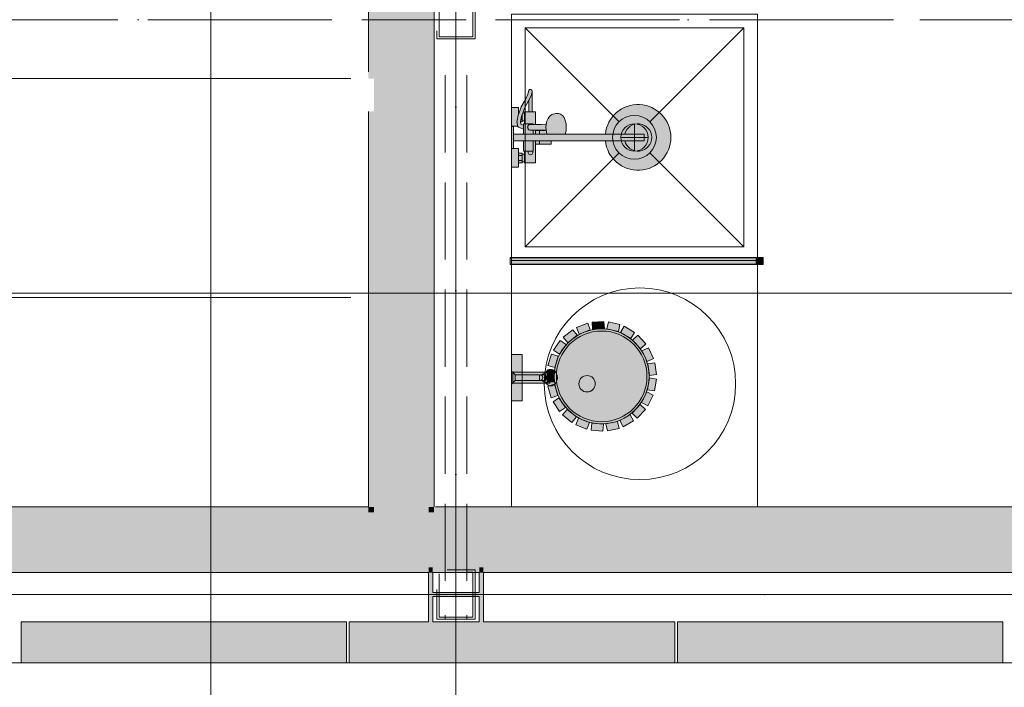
# Model space of a CAD drawing. Header units: millimetres. Extents: x -14761 to 157739, y -22400 to 107990.
# Tile 14 of 190: x 26301 to 29901, y 16561 to 19000. Entities that reach past the tile are written whole.
import ezdxf

# ---------------------------------------------------------------- set-up
doc = ezdxf.new("R2010")
doc.units = ezdxf.units.MM
doc.header["$MEASUREMENT"] = 0
doc.linetypes.add('Невидимая', pattern=[391.222223, 282.222223, -109])
doc.linetypes.add('Штрихпунктирная', pattern=[670.277762, 352.777767, -176.388884, 0, -141.111112])
for name, color, linetype in [('Интерьер - Мебель', 7, 'Continuous'), ('Интерьер - Оборудование', 7, 'Continuous'), ('Интерьер - Сантехника', 7, 'Continuous'), ('УЛИЦА_Б15_наклонный прогон', 7, 'Continuous'), ('УЛИЦА_Б6', 7, 'Continuous'), ('УЛИЦА_Конструктив бани', 7, 'Continuous'), ('УЛИЦА_Стены бани', 7, 'Continuous'), ('УЛИЦА_Стойки стропильные', 7, 'Continuous'), ('УЛИЦА_Сэндвич-панели бани', 7, 'Continuous'), ('Элемент Модели - Оси', 7, 'Continuous'), ('Элемент модели - Оси Улица Бани', 7, 'Continuous')]:
    doc.layers.add(name, color=color, linetype=linetype)

msp = doc.modelspace()

# ---------------------------------------------------------------- hatches: boundary and pattern name
at = {"layer": 'Интерьер - Оборудование', "linetype": 'Continuous', "lineweight": 0, "true_color": 0xe5e5e5}
h = msp.add_hatch(color=254, dxfattribs=at)
h.paths.add_polyline_path([(28442.5, 18557.5, 19.949874), (28442.5, 18581.5), (28296, 18581.5), (28298.8, 18593.6), (28299.8, 18606.5), (28298.8, 18619.4), (28296, 18631.5), (28291.4, 18641.9), (28285.5, 18649.8), (28278.6, 18654.8), (28271.1, 18656.5), (28260.5, 18656.5), (28257.3, 18656), (28250, 18654.3), (28247.2, 18652.9), (28240.6, 18648.1), (28238.7, 18646), (28233.3, 18638.8), (28229.1, 18629.3), (28227.8, 18624.1), (28226.2, 18617.5), (28208, 18617), (28186.9, 18616.8), (28186.9, 18662.5), (28175.4, 18662.5), (28175.4, 18738.5, 0.853753), (28162.7, 18740.5), (28158.6, 18727.7), (28150.2, 18708.5), (28135.1, 18681.8), (28128.2, 18662.5), (28124.9, 18662.5), (28124.9, 18678.5), (28098.9, 18678.5), (28098.9, 18610.5), (28122.1, 18610.5), (28122.4, 18609.9), (28123.1, 18608.9), (28124.1, 18608), (28125.1, 18607.3), (28142.9, 18600), (28142.9, 18581.5), (28106.9, 18581.5), (28106.9, 18609.5), (28098.9, 18609.5), (28098.9, 18529.5), (28106.9, 18529.5), (28106.9, 18557.5), (28142.9, 18557.5), (28142.9, 18519.5), (28146.9, 18519.5), (28146.9, 18508.5), (28138.9, 18508.5), (28138.9, 18512.5), (28124.9, 18512.5), (28124.9, 18528.5), (28098.9, 18528.5), (28098.9, 18460.5), (28124.9, 18460.5), (28124.9, 18476.5), (28138.9, 18476.5), (28138.9, 18480.5), (28146.9, 18480.5), (28146.9, 18476.5), (28186.9, 18476.5), (28186.9, 18544.5), (28243.9, 18544.5), (28243.9, 18545.1), (28243.9, 18546.7), (28243.9, 18549.2), (28243.9, 18552.4), (28243.9, 18556.4), (28243.9, 18557.5)])
h.paths.add_polyline_path([(28142.9, 18619.5), (28142.9, 18614), (28133.9, 18617.7), (28132.5, 18626.3), (28132.5, 18626.5), (28138.9, 18626.5), (28138.9, 18630.5), (28146.9, 18630.5), (28146.9, 18619.5)], flags=0)
h.paths.add_polyline_path([(28146.9, 18658.5), (28140.6, 18658.5), (28146.9, 18676.4), (28161.8, 18702.6), (28162.4, 18704), (28162.4, 18662.5), (28146.9, 18662.5)], flags=0)
at = {"layer": 'Интерьер - Оборудование', "linetype": 'Continuous', "lineweight": 0, "true_color": 0xffffff}
for points in [[(28993.9, 18130.6), (28093.9, 18130.6), (28093.9, 18130.1), (28993.9, 18130.1)], [(28993.9, 18105.6), (28993.9, 18106.1), (28093.9, 18106.1), (28093.9, 18105.6)], [(28138.9, 17607), (28138.9, 17777), (28098.9, 17777), (28098.9, 17607)], [(28098.9, 17716), (28098.9, 17668), (28112.9, 17682), (28201.9, 17682), (28201.9, 17683.4), (28203.2, 17682.6), (28204.6, 17682.1), (28205.9, 17682), (28211.1, 17682), (28212.6, 17680.2), (28214, 17679), (28215.9, 17678.2), (28224.1, 17676), (28226.1, 17671.8), (28228.9, 17667.9), (28231.8, 17665.1), (28235.7, 17662.9), (28237.9, 17662.2), (28240.4, 17662), (28248.1, 17662), (28252, 17664.1), (28255.6, 17666.7), (28258.5, 17669.5), (28261, 17672.6), (28262.9, 17675.5), (28264.3, 17678), (28265.6, 17681.3), (28266.5, 17684.7), (28267, 17687.5), (28267.3, 17689.9), (28267.3, 17692), (28267.2, 17694.7), (28266.9, 17697.2), (28266.3, 17700.2), (28265.4, 17703.1), (28264.4, 17705.6), (28263.1, 17708.2), (28261.3, 17710.9), (28259.1, 17713.8), (28256.2, 17716.7), (28252.8, 17719.3), (28250.3, 17720.9), (28248.1, 17722), (28240.4, 17722), (28238.7, 17721.9), (28236.4, 17721.3), (28233.9, 17720.2), (28231.6, 17718.6), (28229.7, 17717), (28227.8, 17714.7), (28226.2, 17712.3), (28225, 17710.1), (28224.1, 17707.9), (28215.9, 17705.8), (28214.8, 17705.4), (28213.9, 17704.9), (28213.3, 17704.4), (28212.6, 17703.8), (28212, 17703.2), (28211.6, 17702.6), (28211.1, 17702), (28205.9, 17702), (28205.2, 17701.9), (28204.3, 17701.8), (28203.6, 17701.5), (28202.9, 17701.1), (28202.4, 17700.9), (28201.9, 17700.5), (28201.9, 17702), (28112.9, 17702)], [(28238.9, 17672), (28238.9, 17712), (28103.9, 17712), (28103.9, 17672)]]:
    msp.add_hatch(color=7, dxfattribs=at).paths.add_polyline_path(points)
at = {"layer": 'Интерьер - Оборудование', "linetype": 'Continuous', "lineweight": 0, "true_color": 0x000000}
msp.add_hatch(color=18, dxfattribs=at).paths.add_polyline_path([(28093.9, 18130.1), (28093.9, 18106.1), (28993.9, 18106.1), (28993.9, 18130.1)])
at = {"layer": 'Интерьер - Оборудование', "linetype": 'Continuous', "lineweight": 0, "true_color": 0x00007f}
msp.add_hatch(color=176, dxfattribs=at).paths.add_polyline_path([(29018.9, 18130.6), (28993.9, 18130.6), (28993.9, 18105.6), (29018.9, 18105.6)])
at = {"layer": 'Интерьер - Оборудование', "linetype": 'Continuous', "lineweight": 0, "true_color": 0xf1f1f1}
for points in [[(28437.3, 17897), (28394.1, 17894.1), (28395.8, 17868), (28439, 17871)], [(28496, 17885.6), (28453.8, 17895.6), (28447.8, 17870.1), (28490, 17860.3)], [(28255.5, 17696.6, 1), (28602.3, 17696.6, 1)], [(28323, 17866.9), (28288.8, 17840.2), (28305, 17819.6), (28339, 17846.5)], [(28377.9, 17890.6), (28337.4, 17875.1), (28346.8, 17850.6), (28387.2, 17866.3)], [(28548.7, 17857.4), (28511.4, 17879.4), (28498.1, 17856.8), (28535.5, 17835)], [(28277.5, 17828.2), (28252.7, 17792.6), (28274.3, 17777.6), (28298.8, 17813.3)], [(28590.8, 17814.9), (28561.6, 17847), (28542.3, 17829.3), (28571.6, 17797.4)], [(28618.5, 17761.9), (28600, 17801.1), (28576.3, 17790), (28595, 17750.9)], [(28245.4, 17777.7), (28232.3, 17736.4), (28257.2, 17728.4), (28270.2, 17769.8)], [(28229.7, 17720), (28229.3, 17676.7), (28255.5, 17676.4), (28255.7, 17719.8)], [(28629.3, 17703.1), (28623.2, 17746.1), (28597.3, 17742.4), (28603.6, 17699.5)], [(28622.3, 17643.8), (28629.2, 17686.6), (28603.3, 17690.7), (28596.7, 17647.9)], [(28231.6, 17660.3), (28244, 17618.7), (28269.1, 17626.2), (28256.5, 17667.7)], [(28251.1, 17603.7), (28275.2, 17567.7), (28297, 17582.3), (28272.7, 17618.2)], [(28598.2, 17589.1), (28617.3, 17628), (28593.8, 17639.5), (28574.8, 17600.6)], [(28286.4, 17555.5), (28320, 17528.1), (28336.5, 17548.5), (28302.8, 17575.6)], [(28559, 17543.9), (28588.7, 17575.5), (28569.7, 17593.4), (28540.1, 17561.8)], [(28334.3, 17519.7), (28374.5, 17503.5), (28384.3, 17527.8), (28344, 17543.8)], [(28450.4, 17497.2), (28492.7, 17506.5), (28487.1, 17532), (28444.8, 17522.6)], [(28508.2, 17512.4), (28545.9, 17533.7), (28533, 17556.5), (28495.4, 17535)], [(28390.6, 17499.7), (28433.8, 17496.1), (28436, 17522.2), (28392.8, 17525.6)]]:
    msp.add_hatch(color=7, dxfattribs=at).paths.add_polyline_path(points)
at = {"layer": 'УЛИЦА_Конструктив бани', "linetype": 'Continuous', "lineweight": 0, "true_color": 0x424b4b}
for points in [[(27796.4, 16979.5), (27811.4, 16979.5), (27811.4, 16999.5), (27796.4, 16999.5)], [(27981.4, 16999.5), (27981.4, 16979.5), (27996.4, 16979.5), (27996.4, 16999.5)], [(27796.4, 16799.5), (27811.4, 16799.5), (27811.4, 16891.9), (27981.4, 16891.9), (27981.4, 16799.5), (27996.4, 16799.5), (27996.4, 16979.5), (27981.4, 16979.5), (27981.4, 16907.2), (27811.4, 16907.2), (27811.4, 16979.5), (27796.4, 16979.5)]]:
    msp.add_hatch(color=139, dxfattribs=at).paths.add_polyline_path(points)
at = {"layer": 'УЛИЦА_Стены бани', "linetype": 'Continuous', "lineweight": 0, "true_color": 0x000000}
for points in [[(27576.4, 18784.5), (27596.4, 18784.5), (27596.4, 21199.5), (27576.4, 21199.5)], [(27596.4, 21199.5), (27596.4, 17219.5), (27796.4, 17219.5), (27796.4, 21199.5), (27691.4, 21199.5)], [(27796.4, 17219.5), (27816.4, 17219.5), (27816.4, 21091.9), (27811.4, 21091.9), (27811.4, 20999.5), (27796.4, 20999.5)], [(27576.4, 18664.5), (27576.4, 17219.5), (27596.4, 17219.5), (27596.4, 18664.5)], [(27576.4, 17219.5), (22216.4, 17219.5), (22216.4, 17199.5), (27576.4, 17199.5)], [(27596.4, 17219.5), (27576.4, 17219.5), (27576.4, 17199.5), (27596.4, 17199.5)], [(27796.4, 17219.5), (27596.4, 17219.5), (27596.4, 17199.5), (27796.4, 17199.5)], [(27816.4, 17219.5), (27796.4, 17219.5), (27796.4, 17199.5), (27816.4, 17199.5)], [(30776.6, 17219.5), (27816.4, 17219.5), (27816.4, 17199.5), (30776.6, 17199.5)], [(27596.4, 17199.5), (22196.4, 17199.5), (22196.4, 16999.5), (27596.4, 16999.5)], [(27796.4, 17199.5), (27596.4, 17199.5), (27596.4, 16999.5), (27796.4, 16999.5)], [(30786.6, 17199.5), (27796.4, 17199.5), (27796.4, 16999.5), (30786.6, 16999.5)], [(27796.4, 16999.5), (21996.4, 16999.5), (21996.4, 16979.5), (27796.4, 16979.5)], [(27981.4, 16999.5), (27811.4, 16999.5), (27811.4, 16979.5), (27981.4, 16979.5)], [(27996.4, 16999.5), (27996.4, 16979.5), (32596.4, 16979.5), (32596.4, 16999.5)]]:
    msp.add_hatch(color=18, dxfattribs=at).paths.add_polyline_path(points)
at = {"layer": 'УЛИЦА_Сэндвич-панели бани', "linetype": 'Continuous', "lineweight": 0, "true_color": 0x000000}
for points in [[(27496.2, 16799.5), (26306.2, 16799.5), (26306.2, 16669.5), (27496.2, 16669.5)], [(28696.2, 16799.5), (27506.2, 16799.5), (27506.2, 16669.5), (28696.2, 16669.5)], [(29896.2, 16799.5), (28706.2, 16799.5), (28706.2, 16669.5), (29896.2, 16669.5)], [(26306.2, 16649.5), (27496.2, 16649.5), (27496.2, 16669.5), (26306.2, 16669.5)], [(27506.2, 16649.5), (28696.2, 16649.5), (28696.2, 16669.5), (27506.2, 16669.5)], [(28706.2, 16649.5), (29896.2, 16649.5), (29896.2, 16669.5), (28706.2, 16669.5)]]:
    msp.add_hatch(color=18, dxfattribs=at).paths.add_polyline_path(points)

# ---------------------------------------------------------------- linework, layer by layer
at = {"color": 7, "linetype": 'Continuous', "lineweight": 15, "flags": 128}
msp.add_lwpolyline([(-9853.8, 25549.5), (-9853.8, 16649.5), (32946.4, 16649.5), (32946.4, 23149.5), (28145.4, 23149.5), (28145.4, 25549.5)], close=True, dxfattribs=at)
at = {"layer": 'Интерьер - Мебель', "color": 7, "linetype": 'Continuous', "lineweight": 15}
msp.add_line((27511.4, 17984.5), (22281.4, 17984.5), dxfattribs=at)
msp.add_lwpolyline([(23081.4, 24979.5), (23081.4, 18784.5), (27511.4, 18784.5)], dxfattribs=at)
at = {"layer": 'Интерьер - Оборудование', "color": 7, "linetype": 'Continuous', "lineweight": 15}
for p, q in [((28170.7, 18722.9), (28162.4, 18704)), ((28175.1, 18736.5), (28170.7, 18722.9)), ((28175.1, 18736.5), (28175.4, 18738.5)), ((28124, 18650.5), (28120.3, 18631.2)), ((28128.2, 18662.5), (28124, 18650.5)), ((28124.4, 18651.6), (28124.4, 18651.6)), ((28124.9, 18653.2), (28124.9, 18662.5)), ((28140.6, 18658.5), (28136.5, 18647)), ((28138.8, 18653.5), (28138.9, 18653.5)), ((28138.9, 18653.5), (28138.9, 18653.9)), ((28138.9, 18635.5), (28138.9, 18653.5)), ((28146.9, 18658.5), (28146.9, 18630.5)), ((28162.4, 18662.5), (28175.4, 18662.5)), ((28120.3, 18631.2), (28119.4, 18626.7)), ((28119.4, 18626.7), (28119.5, 18625.4)), ((28119.5, 18625.4), (28121.6, 18612.3)), ((28121.6, 18612.3), (28121.9, 18611)), ((28132.8, 18627.9), (28132.5, 18626.3)), ((28136.5, 18647), (28132.8, 18627.9)), ((28134.3, 18635.5), (28138.9, 18635.5)), ((28138.9, 18630.5), (28138.9, 18635.5)), ((28142.9, 18614), (28142.9, 18600.1)), ((28178.9, 18619.5), (28146.9, 18619.5)), ((28150.9, 18619.5), (28148.2, 18619.5)), ((28154, 18619.5), (28150.9, 18619.5)), ((28157.4, 18619.5), (28154, 18619.5)), ((28159.7, 18611.5), (28160.3, 18613)), ((28160.3, 18613), (28161.3, 18614.5)), ((28161.3, 18614.5), (28162.6, 18615.6)), ((28162.6, 18615.6), (28164.1, 18616.3)), ((28164.1, 18616.3), (28165.8, 18616.5)), ((28186.9, 18616.8), (28165.8, 18616.5)), ((28178.9, 18619.5), (28178.9, 18616.7)), ((28225.8, 18615.6), (28225.1, 18606.5)), ((28226.2, 18617.5), (28225.8, 18615.6)), ((28106.9, 18557.5), (28106.9, 18581.5)), ((28121.9, 18611), (28122.1, 18610.5)), ((28296, 18581.5), (28142.9, 18581.5)), ((28158.5, 18609.1), (28158.1, 18606.5)), ((28158.1, 18606.5), (28158.5, 18603.9)), ((28159.7, 18611.5), (28158.5, 18609.1)), ((28158.5, 18603.9), (28159.7, 18601.5)), ((28159.4, 18609.5), (28159.6, 18611.3)), ((28159.4, 18603.5), (28159.4, 18609.5)), ((28159.6, 18601.7), (28159.4, 18603.5)), ((28159.6, 18611.3), (28159.7, 18611.5)), ((28159.7, 18601.5), (28159.6, 18601.7)), ((28159.7, 18611.5), (28159.7, 18611.5)), ((28159.7, 18601.5), (28159.7, 18601.5)), ((28160.3, 18600), (28159.7, 18601.5)), ((28161.3, 18598.6), (28160.3, 18600)), ((28162.6, 18597.4), (28161.3, 18598.6)), ((28164.1, 18596.7), (28162.6, 18597.4)), ((28165.8, 18596.5), (28164.1, 18596.7)), ((28208, 18596), (28165.8, 18596.5)), ((28178.9, 18596.4), (28178.9, 18581.5)), ((28186.9, 18596.3), (28186.9, 18581.5)), ((28186.9, 18594.5), (28226.4, 18594.5)), ((28201.9, 18594.5), (28201.9, 18581.5)), ((28226.2, 18595.5), (28208, 18596)), ((28225.1, 18606.5), (28225.8, 18597.4)), ((28225.8, 18597.4), (28227.8, 18588.9)), ((28227.3, 18581.5), (28227.2, 18581.6)), ((28227.8, 18588.9), (28229.1, 18583.7)), ((28229.1, 18583.7), (28230.1, 18581.5)), ((28241.3, 18581.6), (28241.3, 18581.5)), ((28442.5, 18581.5), (28583.9, 18581.5)), ((28583.9, 18557.5), (28583.9, 18581.5)), ((28142.9, 18557.5), (28243.9, 18557.5)), ((28178.9, 18519.5), (28178.9, 18557.5)), ((28186.9, 18544.5), (28186.9, 18557.5)), ((28201.9, 18544.5), (28201.9, 18557.5)), ((28442.5, 18557.5), (28583.9, 18557.5)), ((28124.9, 18476.5), (28124.9, 18512.5)), ((28138.9, 18480.5), (28138.9, 18508.5)), ((28146.9, 18519.5), (28178.9, 18519.5)), ((28146.9, 18480.5), (28146.9, 18508.5)), ((28124.9, 18503.5), (28138.9, 18503.5)), ((28124.9, 18485.5), (28138.9, 18485.5)), ((28993.9, 18130.6), (28093.9, 18130.6)), ((28093.9, 18130.6), (28093.9, 18130.1)), ((28993.9, 18130.1), (28993.9, 18130.6)), ((28093.9, 18105.6), (28093.9, 18106.1)), ((28993.9, 18105.6), (28093.9, 18105.6)), ((28993.9, 18106.1), (28993.9, 18105.6)), ((28112.9, 17682), (28112.9, 17702)), ((28201.9, 17683.4), (28201.9, 17700.5)), ((28208.9, 17701.2), (28205.9, 17702)), ((28205.9, 17682), (28208.9, 17682.7)), ((28211.4, 17699), (28208.9, 17701.2)), ((28208.9, 17682.7), (28211.4, 17684.9)), ((28211.1, 17702), (28217.4, 17702)), ((28211.1, 17682), (28217.4, 17682)), ((28213, 17695.8), (28211.4, 17699)), ((28211.4, 17684.9), (28213, 17688.1)), ((28213.6, 17692), (28213, 17695.8)), ((28213, 17688.1), (28213.6, 17692)), ((28219.7, 17705.5), (28215.9, 17705.8)), ((28215.9, 17678.2), (28219.7, 17678.5)), ((28219.9, 17701.2), (28217.4, 17702)), ((28217.4, 17682), (28219.9, 17682.7)), ((28223.2, 17702.7), (28219.7, 17705.5)), ((28219.7, 17678.5), (28223.2, 17681.3)), ((28222, 17699), (28219.9, 17701.2)), ((28219.9, 17682.7), (28222, 17684.9)), ((28223.4, 17695.8), (28222, 17699)), ((28222, 17684.9), (28223.4, 17688.1)), ((28225.6, 17697.9), (28223.2, 17702.7)), ((28223.2, 17681.3), (28225.6, 17686.1)), ((28223.8, 17692), (28223.4, 17695.8)), ((28223.4, 17688.1), (28223.8, 17692)), ((28224.1, 17707.9), (28238.2, 17711.7)), ((28224.1, 17676), (28238.2, 17672.3)), ((28226.4, 17692), (28225.6, 17697.9)), ((28225.6, 17686.1), (28226.4, 17692))]:
    msp.add_line(p, q, dxfattribs=at)
at = {"layer": 'Интерьер - Оборудование', "color": 7, "linetype": 'Continuous', "lineweight": 15, "flags": 128}
for points in [[(28442.5, 18557.5, 19.949874), (28442.5, 18581.5), (28296, 18581.5), (28298.8, 18593.6), (28299.8, 18606.5), (28298.8, 18619.4), (28296, 18631.5), (28291.4, 18641.9), (28285.5, 18649.8), (28278.6, 18654.8), (28271.1, 18656.5), (28260.5, 18656.5), (28257.3, 18656), (28250, 18654.3), (28247.2, 18652.9), (28240.6, 18648.1), (28238.7, 18646), (28233.3, 18638.8), (28229.1, 18629.3), (28227.8, 18624.1), (28226.2, 18617.5), (28208, 18617), (28186.9, 18616.8), (28186.9, 18662.5), (28175.4, 18662.5), (28175.4, 18738.5, 0.853753), (28162.7, 18740.5), (28158.6, 18727.7), (28150.2, 18708.5), (28135.1, 18681.8), (28128.2, 18662.5), (28124.9, 18662.5), (28124.9, 18678.5), (28098.9, 18678.5), (28098.9, 18610.5), (28122.1, 18610.5), (28122.4, 18609.9), (28123.1, 18608.9), (28124.1, 18608), (28125.1, 18607.3), (28142.9, 18600), (28142.9, 18581.5), (28106.9, 18581.5), (28106.9, 18609.5), (28098.9, 18609.5), (28098.9, 18529.5), (28106.9, 18529.5), (28106.9, 18557.5), (28142.9, 18557.5), (28142.9, 18519.5), (28146.9, 18519.5), (28146.9, 18508.5), (28138.9, 18508.5), (28138.9, 18512.5), (28124.9, 18512.5), (28124.9, 18528.5), (28098.9, 18528.5), (28098.9, 18460.5), (28124.9, 18460.5), (28124.9, 18476.5), (28138.9, 18476.5), (28138.9, 18480.5), (28146.9, 18480.5), (28146.9, 18476.5), (28186.9, 18476.5), (28186.9, 18544.5), (28243.9, 18544.5), (28243.9, 18545.1), (28243.9, 18546.7), (28243.9, 18549.2), (28243.9, 18552.4), (28243.9, 18556.4), (28243.9, 18557.5)], [(28255.5, 17696.6, -1), (28602.3, 17696.6, -1)]]:
    msp.add_lwpolyline(points, format="xyb", close=True, dxfattribs=at)
for points in [[(28146.9, 18658.5), (28140.6, 18658.5), (28146.9, 18676.4), (28161.8, 18702.6), (28162.4, 18704), (28162.4, 18662.5), (28146.9, 18662.5)], [(28142.9, 18619.5), (28142.9, 18614), (28133.9, 18617.7), (28132.5, 18626.3), (28132.5, 18626.5), (28138.9, 18626.5), (28138.9, 18630.5), (28146.9, 18630.5), (28146.9, 18619.5)], [(28093.9, 18130.1), (28093.9, 18106.1), (28993.9, 18106.1), (28993.9, 18130.1)], [(29018.9, 18130.6), (28993.9, 18130.6), (28993.9, 18105.6), (29018.9, 18105.6)], [(28437.3, 17897), (28439, 17871), (28395.8, 17868), (28394.1, 17894.1)], [(28496, 17885.6), (28490, 17860.3), (28447.8, 17870.1), (28453.8, 17895.6)], [(28323, 17866.9), (28339, 17846.5), (28305, 17819.6), (28288.8, 17840.2)], [(28377.9, 17890.6), (28387.2, 17866.3), (28346.8, 17850.6), (28337.4, 17875.1)], [(28548.7, 17857.4), (28535.5, 17835), (28498.1, 17856.8), (28511.4, 17879.4)], [(28277.5, 17828.2), (28298.8, 17813.3), (28274.3, 17777.6), (28252.7, 17792.6)], [(28590.8, 17814.9), (28571.6, 17797.4), (28542.3, 17829.3), (28561.6, 17847)], [(28618.5, 17761.9), (28595, 17750.9), (28576.3, 17790), (28600, 17801.1)], [(28138.9, 17607), (28138.9, 17777), (28098.9, 17777), (28098.9, 17607)], [(28245.4, 17777.7), (28270.2, 17769.8), (28257.2, 17728.4), (28232.3, 17736.4)], [(28098.9, 17716), (28098.9, 17668), (28112.9, 17682), (28201.9, 17682), (28201.9, 17683.4), (28203.2, 17682.6), (28204.6, 17682.1), (28205.9, 17682), (28211.1, 17682), (28212.6, 17680.2), (28214, 17679), (28215.9, 17678.2), (28224.1, 17676), (28226.1, 17671.8), (28228.9, 17667.9), (28231.8, 17665.1), (28235.7, 17662.9), (28237.9, 17662.2), (28240.4, 17662), (28248.1, 17662), (28252, 17664.1), (28255.6, 17666.7), (28258.5, 17669.5), (28261, 17672.6), (28262.9, 17675.5), (28264.3, 17678), (28265.6, 17681.3), (28266.5, 17684.7), (28267, 17687.5), (28267.3, 17689.9), (28267.3, 17692), (28267.2, 17694.7), (28266.9, 17697.2), (28266.3, 17700.2), (28265.4, 17703.1), (28264.4, 17705.6), (28263.1, 17708.2), (28261.3, 17710.9), (28259.1, 17713.8), (28256.2, 17716.7), (28252.8, 17719.3), (28250.3, 17720.9), (28248.1, 17722), (28240.4, 17722), (28238.7, 17721.9), (28236.4, 17721.3), (28233.9, 17720.2), (28231.6, 17718.6), (28229.7, 17717), (28227.8, 17714.7), (28226.2, 17712.3), (28225, 17710.1), (28224.1, 17707.9), (28215.9, 17705.8), (28214.8, 17705.4), (28213.9, 17704.9), (28213.3, 17704.4), (28212.6, 17703.8), (28212, 17703.2), (28211.6, 17702.6), (28211.1, 17702), (28205.9, 17702), (28205.2, 17701.9), (28204.3, 17701.8), (28203.6, 17701.5), (28202.9, 17701.1), (28202.4, 17700.9), (28201.9, 17700.5), (28201.9, 17702), (28112.9, 17702)], [(28229.7, 17720), (28255.7, 17719.8), (28255.5, 17676.4), (28229.3, 17676.7)], [(28629.3, 17703.1), (28603.6, 17699.5), (28597.3, 17742.4), (28623.2, 17746.1)], [(28238.9, 17672), (28238.9, 17712), (28103.9, 17712), (28103.9, 17672)], [(28622.3, 17643.8), (28596.7, 17647.9), (28603.3, 17690.7), (28629.2, 17686.6)], [(28231.6, 17660.3), (28256.5, 17667.7), (28269.1, 17626.2), (28244, 17618.7)], [(28251.1, 17603.7), (28272.7, 17618.2), (28297, 17582.3), (28275.2, 17567.7)], [(28598.2, 17589.1), (28574.8, 17600.6), (28593.8, 17639.5), (28617.3, 17628)], [(28286.4, 17555.5), (28302.8, 17575.6), (28336.5, 17548.5), (28320, 17528.1)], [(28559, 17543.9), (28540.1, 17561.8), (28569.7, 17593.4), (28588.7, 17575.5)], [(28334.3, 17519.7), (28344, 17543.8), (28384.3, 17527.8), (28374.5, 17503.5)], [(28450.4, 17497.2), (28444.8, 17522.6), (28487.1, 17532), (28492.7, 17506.5)], [(28508.2, 17512.4), (28495.4, 17535), (28533, 17556.5), (28545.9, 17533.7)], [(28390.6, 17499.7), (28392.8, 17525.6), (28436, 17522.2), (28433.8, 17496.1)]]:
    msp.add_lwpolyline(points, close=True, dxfattribs=at)
at = {"layer": 'Интерьер - Оборудование', "color": 7, "linetype": 'Continuous', "lineweight": 15}
msp.add_circle((28428.9, 17696.6), 165.6, dxfattribs=at)
for centre, radius, start, end in [((28561.9, 18569.5), 50, 193.8865, 166.1135), ((28168.9, 18515), 9, 150, 30)]:
    msp.add_arc(centre, radius, start, end, dxfattribs=at)
at = {"layer": 'Интерьер - Сантехника', "color": 7, "linetype": 'Continuous', "lineweight": 15}
for p, q in [((28948.9, 18969.5), (28148.9, 18969.5)), ((28148.9, 18969.5), (28148.9, 18169.5)), ((28148.9, 18969.5), (28492.4, 18626.1)), ((28948.9, 18969.5), (28605.5, 18626.1)), ((28948.9, 18169.5), (28948.9, 18969.5)), ((28548.9, 18619.5), (28548.9, 18519.5)), ((28598.9, 18569.5), (28498.9, 18569.5)), ((28148.9, 18169.5), (28492.4, 18512.9)), ((28948.9, 18169.5), (28605.5, 18512.9)), ((28148.9, 18169.5), (28948.9, 18169.5)), ((28098.9, 17219.5), (28098.9, 18119.5)), ((28998.9, 18119.5), (28098.9, 18119.5)), ((28998.9, 17219.5), (28998.9, 18119.5)), ((28998.9, 17219.5), (28098.9, 17219.5))]:
    msp.add_line(p, q, dxfattribs=at)
at = {"layer": 'Интерьер - Сантехника', "color": 7, "linetype": 'Continuous', "lineweight": 15, "flags": 128}
msp.add_lwpolyline([(28998.9, 19019.5), (28098.9, 19019.5), (28098.9, 18119.5), (28998.9, 18119.5)], close=True, dxfattribs=at)
at = {"layer": 'Интерьер - Сантехника', "color": 7, "linetype": 'Continuous', "lineweight": 15}
for centre, radius in [((28548.9, 18569.5), 80), ((28548.9, 18569.5), 50), ((28568.9, 17669.5), 350), ((28375.7, 17669.5), 30)]:
    msp.add_circle(centre, radius, dxfattribs=at)
at = {"layer": 'УЛИЦА_Б15_наклонный прогон', "color": 7, "linetype": 'Штрихпунктирная', "lineweight": 15}
msp.add_line((27896.4, 16809.5), (27896.4, 25389.6), dxfattribs=at)
at = {"layer": 'УЛИЦА_Б15_наклонный прогон', "color": 7, "linetype": 'Невидимая', "lineweight": 15}
for p, q in [((27856.4, 16949.3), (27856.4, 18874.2)), ((27936.4, 16949.3), (27936.4, 18874.2)), ((27856.4, 16809.5), (27856.4, 16824)), ((27936.4, 16809.5), (27936.4, 16824)), ((27936.4, 16809.5), (27856.4, 16809.5))]:
    msp.add_line(p, q, dxfattribs=at)
at = {"layer": 'УЛИЦА_Б6', "color": 7, "linetype": 'Штрихпунктирная', "lineweight": 15}
msp.add_line((32626.4, 18999.5), (-9533.8, 18999.5), dxfattribs=at)
msp.add_line((32626.4, 18999.5), (-9533.8, 18999.5), dxfattribs=at)
at = {"layer": 'УЛИЦА_Б6', "color": 7, "linetype": 'Невидимая', "lineweight": 15}
for p, q in [((27833.9, 18999.5), (21958.9, 18999.5)), ((27833.9, 18999.5), (21958.9, 18999.5)), ((32626.4, 18999.5), (27958.9, 18999.5)), ((32626.4, 18999.5), (27958.9, 18999.5))]:
    msp.add_line(p, q, dxfattribs=at)
at = {"layer": 'УЛИЦА_Конструктив бани', "color": 7, "linetype": 'Continuous', "lineweight": 15}
for p, q in [((27896.4, 16979.5), (27896.4, 17079.5)), ((27816.4, 16899.5), (27716.4, 16899.5)), ((27976.4, 16899.5), (28076.4, 16899.5)), ((27896.4, 16819.5), (27896.4, 16719.5))]:
    msp.add_line(p, q, dxfattribs=at)
at = {"layer": 'УЛИЦА_Конструктив бани', "color": 7, "linetype": 'Continuous', "lineweight": 15, "flags": 128}
for points in [[(27796.4, 16979.5), (27796.4, 16799.5)], [(27981.4, 16979.5), (27981.4, 16907.2), (27811.4, 16907.2), (27811.4, 16979.5)], [(27996.4, 16799.5), (27996.4, 16979.5)], [(27811.4, 16799.5), (27811.4, 16891.9), (27981.4, 16891.9), (27981.4, 16799.5)]]:
    msp.add_lwpolyline(points, dxfattribs=at)
at = {"layer": 'УЛИЦА_Конструктив бани', "color": 7, "linetype": 'Continuous', "lineweight": 15}
msp.add_point((27896.4, 16899.5), dxfattribs=at)
at = {"layer": 'УЛИЦА_Стены бани', "color": 7, "linetype": 'Continuous', "lineweight": 15, "flags": 128}
for points in [[(27576.4, 21199.5), (27576.4, 18809.5)], [(27816.4, 17219.5), (27816.4, 21091.9)], [(27576.4, 18664.5), (27576.4, 17219.5)], [(27576.4, 17219.5), (22216.4, 17219.5)], [(30776.6, 17219.5), (27821.4, 17219.5)], [(21996.4, 16979.5), (27796.4, 16979.5)], [(27811.4, 16979.5), (27981.4, 16979.5)], [(27996.4, 16979.5), (32596.4, 16979.5)]]:
    msp.add_lwpolyline(points, dxfattribs=at)
at = {"layer": 'УЛИЦА_Стойки стропильные', "color": 7, "linetype": 'Невидимая', "lineweight": 15, "flags": 128}
for points in [[(27966.4, 18929.5), (27966.4, 19069.5), (27826.4, 19069.5), (27826.4, 18929.5)], [(27958.4, 18937.5), (27834.4, 18937.5), (27834.4, 19061.5), (27958.4, 19061.5)], [(27966.4, 16809.5), (27966.4, 16989.5), (27826.4, 16989.5), (27826.4, 16809.5)], [(27958.4, 16817.5), (27834.4, 16817.5), (27834.4, 16981.5), (27958.4, 16981.5)]]:
    msp.add_lwpolyline(points, close=True, dxfattribs=at)
at = {"layer": 'УЛИЦА_Сэндвич-панели бани', "color": 7, "linetype": 'Continuous', "lineweight": 15, "flags": 128}
for points in [[(27496.2, 16799.5), (26306.2, 16799.5)], [(26306.2, 16669.5), (26306.2, 16799.5)], [(27496.2, 16669.5), (27496.2, 16799.5)], [(27796.4, 16799.5), (27506.2, 16799.5)], [(27506.2, 16669.5), (27506.2, 16799.5)], [(27981.4, 16799.5), (27811.4, 16799.5)], [(28696.2, 16799.5), (27996.4, 16799.5)], [(28696.2, 16669.5), (28696.2, 16799.5)], [(29896.2, 16799.5), (28706.2, 16799.5)], [(28706.2, 16669.5), (28706.2, 16799.5)], [(29896.2, 16669.5), (29896.2, 16799.5)], [(26306.2, 16649.5), (26306.2, 16669.5)], [(27496.2, 16649.5), (27496.2, 16669.5)], [(27506.2, 16649.5), (27506.2, 16669.5)], [(28696.2, 16649.5), (28696.2, 16669.5)], [(28706.2, 16649.5), (28706.2, 16669.5)], [(29896.2, 16649.5), (29896.2, 16669.5)], [(26306.2, 16649.5), (27496.2, 16649.5)], [(27506.2, 16649.5), (28696.2, 16649.5)], [(28706.2, 16649.5), (29896.2, 16649.5)]]:
    msp.add_lwpolyline(points, dxfattribs=at)
at = {"layer": 'Элемент Модели - Оси', "color": 7, "linetype": 'Continuous', "lineweight": 15}
for p, q in [((27000, 92200), (27000, -1975)), ((-12760.6, 18000), (155650, 18000))]:
    msp.add_line(p, q, dxfattribs=at)
at = {"layer": 'Элемент модели - Оси Улица Бани', "color": 7, "linetype": 'Continuous', "lineweight": 15}
for p, q in [((27896.4, 15783.8), (27896.4, 25277.6)), ((29024, 16899.6), (-5171, 16899.6)), ((29024, 16899.6), (34679.6, 16899.6))]:
    msp.add_line(p, q, dxfattribs=at)
msp.add_point((29024, 16899.6), dxfattribs=at)
msp.add_point((29024, 16899.6), dxfattribs=at)

doc.saveas('drawing.dxf')
